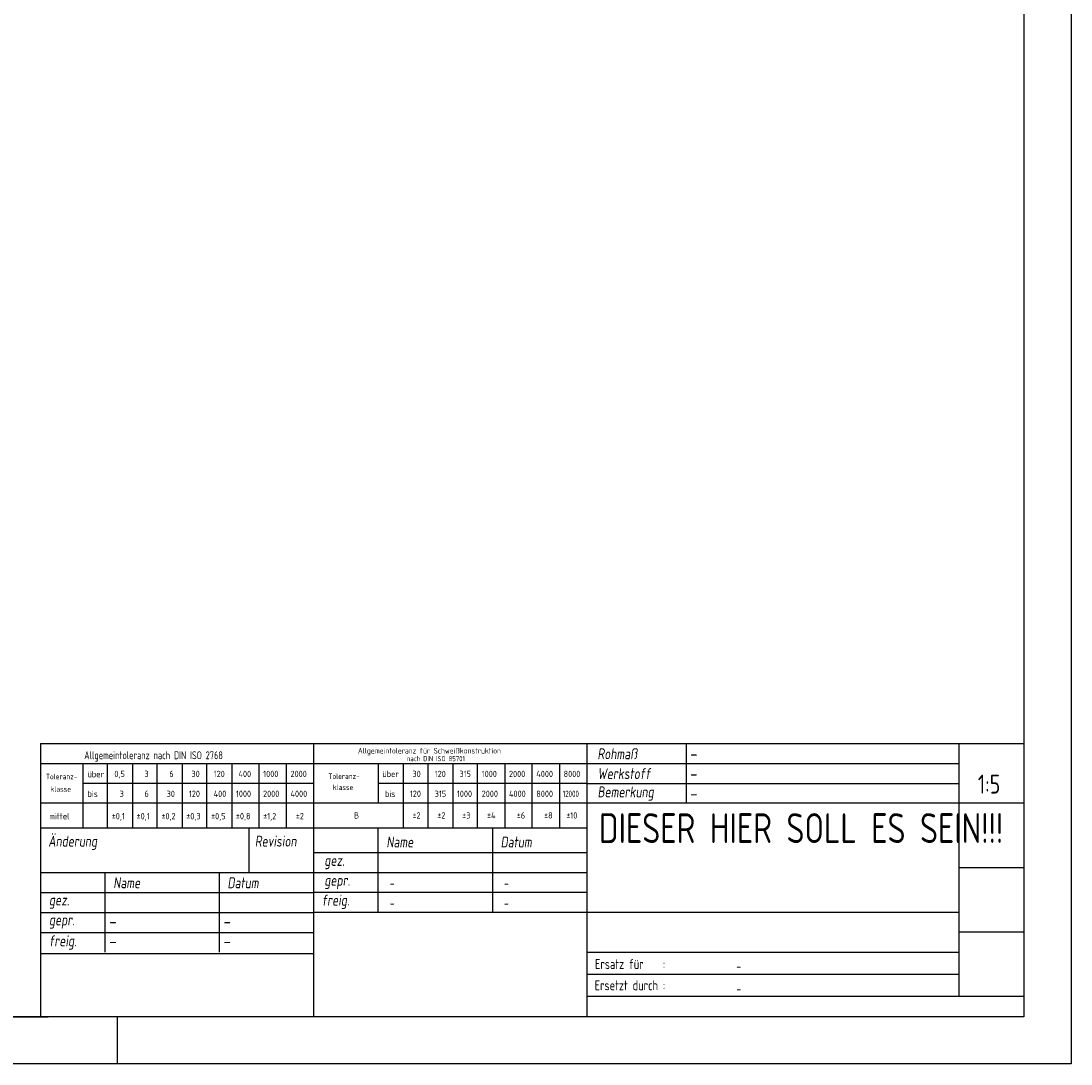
# Paper-space layout 'Layout 1' of a CAD drawing. Header units: millimetres. Extents: x 0 to 594, y 0 to 420.
# Tile 2 of 3: x 383 to 594, y 0 to 210. Entities that reach past the tile are written whole.
import ezdxf
from ezdxf.enums import TextEntityAlignment as Align

# ---------------------------------------------------------------- set-up
doc = ezdxf.new("R2010")
doc.units = ezdxf.units.MM
doc.layers.add('Z_Blatt', color=51, linetype='Continuous', lineweight=25)
for name, color, linetype in [('Z_Blatt_Schraffur', 1, 'Continuous'), ('Z_Blatt_Text_025', 7, 'Continuous'), ('Z_Blatt_Text_035', 7, 'Continuous'), ('Z_Blatt_Text_050', 3, 'Continuous'), ('Z_Blatt_Volllinie_025', 7, 'Continuous'), ('Z_Blatt_Volllinie_070', 6, 'Continuous')]:
    doc.layers.add(name, color=color, linetype=linetype)
doc.styles.get("Standard").update_dxf_attribs({"font": 'isocp.shx'})

# ---------------------------------------------------------------- blocks, each defined once
blk = doc.blocks.new('DIN-A2')
at = {"layer": 'Z_Blatt_Schraffur', "color": 6}
blk.add_line((201.5, 9.5), (388, 9.5), dxfattribs=at)
at = {"layer": 'Z_Blatt_Text_025', "color": 7}
for p, q in [((594, 420), (594, 0)), ((402, 0), (402, 9.5)), ((594, 0), (0, 0))]:
    blk.add_line(p, q, dxfattribs=at)
at = {"layer": 'Z_Blatt_Volllinie_025', "color": 7, "linetype": 'Continuous'}
for p, q in [((516.5, 64.5), (516.5, 52.5)), ((386.51, 60.5), (441.5, 60.5)), ((395, 60.5), (395, 47.53)), ((400, 47.53), (400, 60.5)), ((405, 60.5), (405, 47.53)), ((410, 47.53), (410, 60.5)), ((415, 60.5), (415, 47.53)), ((420, 47.53), (420, 60.5)), ((425, 60.5), (425, 47.53)), ((430.5, 47.53), (430.5, 60.5)), ((436, 47.53), (436, 60.5)), ((441.5, 60.5), (496.5, 60.5)), ((454.5, 60.5), (454.5, 52.5)), ((459.5, 60.5), (459.5, 47.53)), ((464.5, 60.5), (464.5, 47.53)), ((469.5, 60.5), (469.5, 47.53)), ((474.5, 47.53), (474.5, 60.5)), ((480, 60.5), (480, 47.53)), ((485.5, 47.53), (485.5, 60.5)), ((491, 60.5), (491, 47.53)), ((496.5, 60.5), (571.5, 60.5)), ((441.5, 56.5), (395, 56.5)), ((496.5, 56.5), (454.5, 56.5)), ((496.5, 56.5), (571.5, 56.5)), ((441.5, 52.5), (386.5, 52.5)), ((496.5, 52.5), (441.5, 52.5)), ((428.5, 38.5), (428.5, 47.5)), ((454.5, 30.5), (454.5, 47.5)), ((477.5, 47.5), (477.5, 30.5)), ((496.5, 42.5), (441.5, 42.5)), ((441.5, 38.5), (386.5, 38.5)), ((399.5, 22.5), (399.5, 38.5)), ((422.5, 22.5), (422.5, 38.5)), ((496.5, 38.5), (441.5, 38.5)), ((386.5, 34.5), (441.5, 34.5)), ((496.5, 34.5), (441.5, 34.5)), ((386.5, 30.5), (441.5, 30.5)), ((386.5, 26.5), (441.5, 26.5)), ((571.5, 18), (496.5, 18))]:
    blk.add_line(p, q, dxfattribs=at)
at = {"layer": 'Z_Blatt_Volllinie_070'}
for p, q in [((584.5, 410.5), (584.5, 9.5)), ((584.5, 9.5), (9.5, 9.5))]:
    blk.add_line(p, q, dxfattribs=at)
at = {"layer": 'Z_Blatt_Volllinie_070', "linetype": 'Continuous'}
for p, q in [((584.5, 81.5), (584.5, 9.5)), ((386.51, 64.5), (584.5, 64.5)), ((386.51, 64.5), (386.51, 9.5)), ((441.5, 9.5), (441.5, 64.5)), ((496.5, 64.5), (496.5, 9.5)), ((571.5, 13.56), (571.5, 64.5)), ((584.5, 52.5), (496.5, 52.5)), ((386.51, 47.53), (496.5, 47.53)), ((571.5, 39.54), (584.5, 39.54)), ((571.5, 30.51), (441.5, 30.51)), ((571.5, 26.58), (584.5, 26.58)), ((386.51, 22.28), (441.5, 22.28)), ((496.5, 22.49), (571.5, 22.49)), ((584.5, 13.56), (496.5, 13.56)), ((584.5, 9.5), (386.51, 9.5))]:
    blk.add_line(p, q, dxfattribs=at)
at = {"layer": 'Z_Blatt_Text_025', "color": 1}
for s, height, width, p in [('Allgemeintoleranz für Schweißkonstruktion', 1.1405, 0.85, (450.4, 62.51)), ('Allgemeintoleranz nach DIN ISO 2768', 1.584, 0.85, (395.29, 61.37)), ('nach DIN ISO 85701', 1.0264, 0.85, (460.26, 60.97)), ('Toleranz-', 1.115, 0.85, (387.56, 57.31)), ('über', 1.267, 0.85, (395.96, 57.73)), ('0,5', 1.267, 0.85, (401.36, 57.77)), ('3', 1.27, 0.85, (407.42, 57.77)), ('6', 1.27, 0.85, (412.42, 57.77)), ('30', 1.267, 0.85, (416.89, 57.77)), ('120', 1.267, 0.85, (421.36, 57.77)), ('400', 1.267, 0.85, (426.36, 57.77)), ('1000', 1.267, 0.85, (431.33, 57.77)), ('2000', 1.267, 0.85, (436.83, 57.77)), ('Toleranz-', 1.115, 0.85, (444.43, 57.38)), ('über', 1.267, 0.85, (455.33, 57.77)), ('30', 1.267, 0.85, (461.39, 57.77)), ('120', 1.267, 0.85, (465.86, 57.77)), ('315', 1.267, 0.85, (470.86, 57.77)), ('1000', 1.267, 0.85, (475.33, 57.77)), ('2000', 1.267, 0.85, (480.83, 57.77)), ('4000', 1.267, 0.85, (486.33, 57.77)), ('8000', 1.267, 0.85, (491.83, 57.77)), ('klasse', 1.115, 0.85, (388.52, 54.8)), ('bis', 1.267, 0.85, (395.95, 53.77)), ('3', 1.27, 0.85, (402.42, 53.77)), ('6', 1.27, 0.85, (407.42, 53.77)), ('30', 1.267, 0.85, (411.89, 53.77)), ('120', 1.267, 0.85, (416.36, 53.77)), ('400', 1.267, 0.85, (421.36, 53.77)), ('1000', 1.267, 0.85, (425.83, 53.77)), ('2000', 1.267, 0.85, (431.3, 53.77)), ('4000', 1.267, 0.85, (436.83, 53.77)), ('klasse', 1.115, 0.85, (445.37, 55.16)), ('bis', 1.267, 0.85, (455.86, 53.77)), ('120', 1.267, 0.85, (460.86, 53.77)), ('315', 1.267, 0.85, (465.86, 53.77)), ('1000', 1.267, 0.85, (470.33, 53.77)), ('2000', 1.267, 0.85, (475.33, 53.77)), ('4000', 1.267, 0.85, (480.83, 53.77)), ('8000', 1.267, 0.85, (486.33, 53.77)), ('12000', 1.267, 0.715148, (491.65, 53.77)), ('%%p2', 1.267, 0.85, (461.39, 49.42)), ('%%p2', 1.267, 0.85, (466.39, 49.42)), ('%%p3', 1.267, 0.85, (471.39, 49.42)), ('%%p4', 1.267, 0.85, (476.39, 49.42)), ('%%p6', 1.267, 0.85, (482.39, 49.42)), ('%%p8', 1.267, 0.85, (487.89, 49.42)), ('%%p10', 1.267, 0.85, (492.36, 49.42)), ('mittel', 1.267, 0.85, (388.26, 49.27)), ('%%p0,1', 1.267, 0.85, (400.83, 49.27)), ('%%p0,1', 1.267, 0.85, (405.83, 49.27)), ('%%p0,2', 1.267, 0.85, (410.83, 49.27)), ('%%p0,3', 1.267, 0.85, (415.83, 49.27)), ('%%p0,5', 1.267, 0.85, (420.83, 49.27)), ('%%p0,8', 1.267, 0.85, (425.83, 49.27)), ('%%p1,2', 1.267, 0.85, (431.33, 49.27)), ('%%p2', 1.267, 0.85, (437.89, 49.27)), ('B', 1.27, 0.85, (449.62, 49.42)), ('Ersatz für    :', 1.98, 0.85, (498.14, 19.13)), ('Ersetzt durch :', 1.98, 0.85, (498.08, 14.85))]:
    blk.add_text(s, height=height, dxfattribs=dict(at, width=width)).set_placement(p)
at = {"layer": 'Z_Blatt_Text_025', "color": 1, "oblique": 8, "width": 0.85}
for s, p in [('Rohmaß', (498.64, 61.36)), ('Werkstoff', (498.67, 57.37)), ('Bemerkung', (498.66, 53.69)), ('Änderung', (388.04, 43.77)), ('Revision', (429.65, 43.77)), ('Name', (456.14, 43.6)), ('Datum', (479.14, 43.6)), ('gez.', (443.64, 39.89)), ('Name', (401.14, 35.39)), ('Datum', (424.14, 35.39)), ('gepr.', (443.64, 35.89)), ('freig.', (443.14, 31.89)), ('gez.', (388.2, 31.92)), ('gepr.', (388.2, 27.92)), ('freig.', (388.2, 23.69))]:
    blk.add_text(s, height=2.2, dxfattribs=at).set_placement(p)
blk = doc.blocks.new('Z_Blatt_Schriftfeld')
at = {"layer": 'Z_Blatt_Text_025', "width": 0.8, "flags": 4}
for tag, p in [('GEZEICHNET', (159.81, 39.4)), ('DATUM_GEZ.', (182.81, 39.4)), ('GEPRÜFT', (159.81, 35.4)), ('DATUM_GEPR.', (182.81, 35.4)), ('FREIGABE', (159.81, 31.41)), ('DATUM_FREIGABE', (182.81, 31.41)), ('ERSTZ_FÜR', (229.6, 18.69)), ('ERSATZ_DURCH', (229.6, 14.16))]:
    blk.add_attdef(tag, p, '', height=2, dxfattribs=at)
at = {"layer": 'Z_Blatt_Text_035', "linetype": 'Continuous', "width": 0.85, "flags": 4}
for tag, p in [('MAßSTAB', (280.5, 56.35)), ('BLATT-NR', (280.14, 17.96))]:
    blk.add_attdef(tag, text='', height=3.8, dxfattribs=at).set_placement(p, align=Align.MIDDLE)
at = {"layer": 'Z_Blatt_Text_035', "width": 0.85, "flags": 4}
for tag, p in [('TEXT-1', (201.95, 38.84)), ('TEXT-2', (201.95, 32.52))]:
    blk.add_attdef(tag, p, '', height=3.5, dxfattribs=at)
at = {"layer": 'Z_Blatt_Text_050', "color": 0, "lineweight": 50, "width": 0.85, "flags": 4}
blk.add_attdef('BENENNUNG', (201.95, 44.49), '', height=6, dxfattribs=at)
at = {"layer": 'Z_Blatt_Text_050', "color": 3, "width": 0.85, "flags": 4}
blk.add_attdef('ZEICHNUNG-NR', (201.95, 23.47), '', height=5, dxfattribs=at)
blk = doc.blocks.new('Z_Blatt_Werk')
at = {"layer": 'Z_Blatt_Text_025'}
for tag, p in [('ROHMAß', (220.29, 61.21)), ('WERKSTOFF', (220.29, 57.21)), ('BEMERKUNG', (220.29, 53.21))]:
    blk.add_attdef(tag, p, '', height=2.5, dxfattribs=at)
blk = doc.blocks.new('Änderung')
at = {"layer": 'Z_Blatt_Text_025'}
for tag, p in [('AENDERUNG', (90.34, 39.46)), ('REVISION', (132.34, 39.46)), ('GEZEICHNET', (103.34, 31.46)), ('DATUM', (126.34, 31.46)), ('GEBRUEFT', (103.34, 27.46)), ('DATUM', (126.34, 27.46)), ('FREIGGEBEN', (103.34, 23.46)), ('DATUM', (126.34, 23.46))]:
    blk.add_attdef(tag, p, '', height=2.5, dxfattribs=at)

psp = doc.layouts.new('Layout 1')

# ---------------------------------------------------------------- block references
psp.add_blockref('Z_Blatt_Werk', (297, 0)).add_auto_attribs({'ROHMAß': '-', 'WERKSTOFF': '-', 'BEMERKUNG': '-'})
at = {"layer": 'Z_Blatt'}
psp.add_blockref('DIN-A2', (0, 0), dxfattribs=at)
ref = psp.add_blockref('Änderung', (296.99, 0), dxfattribs=at)
ref.add_attrib('GEBRUEFT', '-', (400.32, 27.46), dxfattribs={"layer": 'Z_Blatt_Text_025', "height": 2.5})
ref.add_attrib('DATUM', '-', (423.32, 27.46), dxfattribs={"layer": 'Z_Blatt_Text_025', "height": 2.5})
ref.add_attrib('FREIGGEBEN', '-', (400.32, 23.46), dxfattribs={"layer": 'Z_Blatt_Text_025', "height": 2.5})
ref.add_attrib('DATUM', '-', (423.32, 23.46), dxfattribs={"layer": 'Z_Blatt_Text_025', "height": 2.5})
at = {"layer": 'Z_Blatt_Text_035'}
ref = psp.add_blockref('Z_Blatt_Schriftfeld', (297, 0), dxfattribs=at)
ref.add_attrib('GEPRÜFT', '-', (456.81, 35.4), dxfattribs={"layer": 'Z_Blatt_Text_025', "height": 2, "width": 0.8})
ref.add_attrib('DATUM_GEPR.', '-', (479.81, 35.4), dxfattribs={"layer": 'Z_Blatt_Text_025', "height": 2, "width": 0.8})
ref.add_attrib('FREIGABE', '-', (456.81, 31.41), dxfattribs={"layer": 'Z_Blatt_Text_025', "height": 2, "width": 0.8})
ref.add_attrib('DATUM_FREIGABE', '-', (479.81, 31.41), dxfattribs={"layer": 'Z_Blatt_Text_025', "height": 2, "width": 0.8})
ref.add_attrib('BENENNUNG', 'DIESER HIER SOLL ES SEIN!!!', (498.95, 44.49), dxfattribs={"layer": 'Z_Blatt_Text_050', "color": 0, "lineweight": 50, "height": 6, "width": 0.85})
ref.add_attrib('MAßSTAB', '1:5', dxfattribs={"linetype": 'Continuous', "height": 3.802, "width": 0.85}).set_placement((577.5, 56.35), align=Align.MIDDLE)
ref.add_attrib('ERSTZ_FÜR', '-', (526.6, 18.69), dxfattribs={"layer": 'Z_Blatt_Text_025', "height": 2, "width": 0.8})
ref.add_attrib('ERSATZ_DURCH', '-', (526.6, 14.16), dxfattribs={"layer": 'Z_Blatt_Text_025', "height": 2, "width": 0.8})

doc.saveas('drawing.dxf')
